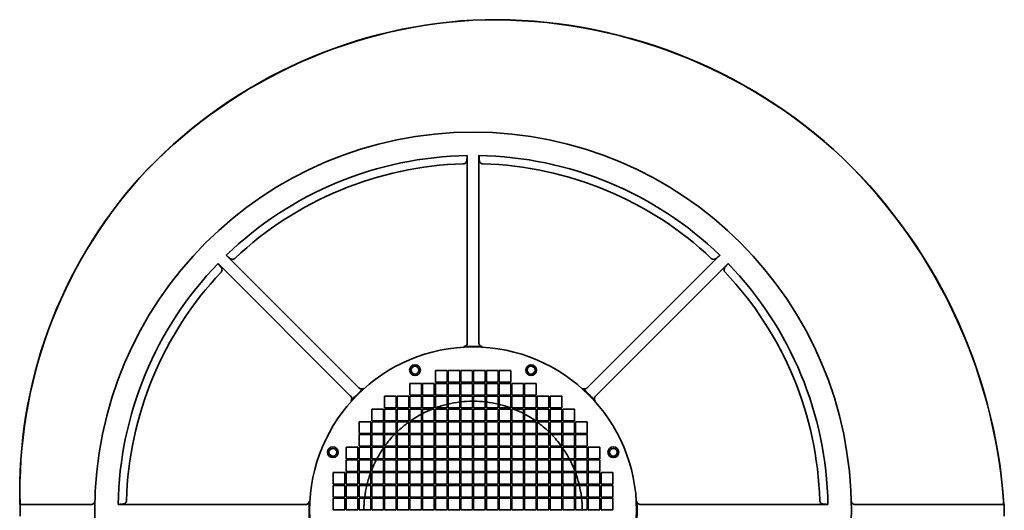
# Model space of a CAD drawing. Header units: millimetres. Extents: x 414 to 1266, y 133 to 1055.
# Tile 2 of 2: x 422 to 1265, y 635 to 1055. Entities that reach past the tile are written whole.
import ezdxf

# ---------------------------------------------------------------- set-up
doc = ezdxf.new("R2010")
doc.units = ezdxf.units.MM
doc.header["$LTSCALE"] = 4
doc.layers.add('Krawędzie widoczne(ISO)', color=7, linetype='Continuous', lineweight=35, true_color=0x262659)

msp = doc.modelspace()

# ---------------------------------------------------------------- linework, layer by layer
at = {"layer": 'Krawędzie widoczne(ISO)'}
for p, q in [((805.3, 938.78), (805.3, 778.16)), ((815.3, 778.16), (815.3, 938.78)), ((712.49, 739.71), (598.91, 853.29)), ((1021.7, 853.29), (908.12, 739.71)), ((591.84, 846.22), (705.42, 732.64)), ((915.19, 732.64), (1028.77, 846.22)), ((778, 744.52), (778, 754.52)), ((778, 754.52), (788, 754.52)), ((788, 754.52), (788, 744.52)), ((788.9, 744.52), (788.9, 754.52)), ((788.9, 754.52), (798.9, 754.52)), ((798.9, 754.52), (798.9, 744.52)), ((799.8, 744.52), (799.8, 754.52)), ((799.8, 754.52), (809.8, 754.52)), ((809.8, 754.52), (809.8, 744.52)), ((810.8, 754.52), (820.8, 754.52)), ((810.8, 744.52), (810.8, 754.52)), ((820.8, 754.52), (820.8, 744.52)), ((821.7, 744.52), (821.7, 754.52)), ((821.7, 754.52), (831.7, 754.52)), ((831.7, 754.52), (831.7, 744.52)), ((832.6, 744.52), (832.6, 754.52)), ((832.6, 754.52), (842.6, 754.52)), ((842.6, 754.52), (842.6, 744.52)), ((756.2, 733.52), (756.2, 743.52)), ((756.2, 743.52), (766.2, 743.52)), ((766.2, 743.52), (766.2, 733.52)), ((767.1, 733.52), (767.1, 743.52)), ((767.1, 743.52), (777.1, 743.52)), ((777.1, 743.52), (777.1, 733.52)), ((788, 744.52), (778, 744.52)), ((778, 733.52), (778, 743.52)), ((778, 743.52), (788, 743.52)), ((788, 743.52), (788, 733.52)), ((798.9, 744.52), (788.9, 744.52)), ((788.9, 733.52), (788.9, 743.52)), ((788.9, 743.52), (798.9, 743.52)), ((798.9, 743.52), (798.9, 733.52)), ((809.8, 744.52), (799.8, 744.52)), ((799.8, 733.52), (799.8, 743.52)), ((799.8, 743.52), (809.8, 743.52)), ((809.8, 743.52), (809.8, 733.52)), ((820.8, 744.52), (810.8, 744.52)), ((810.8, 743.52), (820.8, 743.52)), ((810.8, 733.52), (810.8, 743.52)), ((820.8, 743.52), (820.8, 733.52)), ((831.7, 744.52), (821.7, 744.52)), ((821.7, 733.52), (821.7, 743.52)), ((821.7, 743.52), (831.7, 743.52)), ((831.7, 743.52), (831.7, 733.52)), ((842.6, 744.52), (832.6, 744.52)), ((832.6, 733.52), (832.6, 743.52)), ((832.6, 743.52), (842.6, 743.52)), ((842.6, 743.52), (842.6, 733.52)), ((843.5, 733.52), (843.5, 743.52)), ((843.5, 743.52), (853.5, 743.52)), ((853.5, 743.52), (853.5, 733.52)), ((854.4, 733.52), (854.4, 743.52)), ((854.4, 743.52), (864.4, 743.52)), ((864.4, 743.52), (864.4, 733.52)), ((734.4, 732.52), (744.4, 732.52)), ((734.4, 722.52), (734.4, 732.52)), ((744.4, 732.52), (744.4, 722.52)), ((745.3, 722.52), (745.3, 732.52)), ((745.3, 732.52), (755.3, 732.52)), ((755.3, 732.52), (755.3, 722.52)), ((766.2, 733.52), (756.2, 733.52)), ((756.2, 722.52), (756.2, 732.52)), ((756.2, 732.52), (766.2, 732.52)), ((766.2, 732.52), (766.2, 722.52)), ((777.1, 733.52), (767.1, 733.52)), ((767.1, 722.52), (767.1, 732.52)), ((767.1, 732.52), (777.1, 732.52)), ((777.1, 732.52), (777.1, 722.52)), ((788, 733.52), (778, 733.52)), ((778, 722.52), (778, 732.52)), ((778, 732.52), (788, 732.52)), ((788, 732.52), (788, 722.52)), ((798.9, 733.52), (788.9, 733.52)), ((788.9, 722.52), (788.9, 732.52)), ((788.9, 732.52), (798.9, 732.52)), ((798.9, 732.52), (798.9, 722.52)), ((809.8, 733.52), (799.8, 733.52)), ((799.8, 722.52), (799.8, 732.52)), ((799.8, 732.52), (809.8, 732.52)), ((809.8, 732.52), (809.8, 722.52)), ((820.8, 733.52), (810.8, 733.52)), ((810.8, 722.52), (810.8, 732.52)), ((810.8, 732.52), (820.8, 732.52)), ((820.8, 732.52), (820.8, 722.52)), ((831.7, 733.52), (821.7, 733.52)), ((821.7, 722.52), (821.7, 732.52)), ((821.7, 732.52), (831.7, 732.52)), ((831.7, 732.52), (831.7, 722.52)), ((842.6, 733.52), (832.6, 733.52)), ((832.6, 722.52), (832.6, 732.52)), ((832.6, 732.52), (842.6, 732.52)), ((842.6, 732.52), (842.6, 722.52)), ((853.5, 733.52), (843.5, 733.52)), ((843.5, 722.52), (843.5, 732.52)), ((843.5, 732.52), (853.5, 732.52)), ((853.5, 732.52), (853.5, 722.52)), ((864.4, 733.52), (854.4, 733.52)), ((854.4, 722.52), (854.4, 732.52)), ((854.4, 732.52), (864.4, 732.52)), ((864.4, 732.52), (864.4, 722.52)), ((865.3, 722.52), (865.3, 732.52)), ((865.3, 732.52), (875.3, 732.52)), ((875.3, 732.52), (875.3, 722.52)), ((876.2, 722.52), (876.2, 732.52)), ((876.2, 732.52), (886.2, 732.52)), ((886.2, 732.52), (886.2, 722.52)), ((723.5, 711.62), (723.5, 721.62)), ((723.5, 721.62), (733.5, 721.62)), ((733.5, 721.62), (733.5, 711.62)), ((744.4, 722.52), (734.4, 722.52)), ((734.4, 711.62), (734.4, 721.62)), ((734.4, 721.62), (744.4, 721.62)), ((744.4, 721.62), (744.4, 711.62)), ((755.3, 722.52), (745.3, 722.52)), ((745.3, 721.62), (755.3, 721.62)), ((745.3, 711.62), (745.3, 721.62)), ((755.3, 721.62), (755.3, 711.62)), ((766.2, 722.52), (756.2, 722.52)), ((756.2, 711.62), (756.2, 721.62)), ((756.2, 721.62), (766.2, 721.62)), ((766.2, 721.62), (766.2, 711.62)), ((777.1, 722.52), (767.1, 722.52)), ((767.1, 711.62), (767.1, 721.62)), ((767.1, 721.62), (777.1, 721.62)), ((777.1, 721.62), (777.1, 711.62)), ((788, 722.52), (778, 722.52)), ((778, 711.62), (778, 721.62)), ((778, 721.62), (788, 721.62)), ((788, 721.62), (788, 711.62)), ((798.9, 722.52), (788.9, 722.52)), ((788.9, 711.62), (788.9, 721.62)), ((788.9, 721.62), (798.9, 721.62)), ((798.9, 721.62), (798.9, 711.62)), ((809.8, 722.52), (799.8, 722.52)), ((799.8, 711.62), (799.8, 721.62)), ((799.8, 721.62), (809.8, 721.62)), ((809.8, 721.62), (809.8, 711.62)), ((820.8, 722.52), (810.8, 722.52)), ((810.8, 711.62), (810.8, 721.62)), ((810.8, 721.62), (820.8, 721.62)), ((820.8, 721.62), (820.8, 711.62)), ((831.7, 722.52), (821.7, 722.52)), ((821.7, 711.62), (821.7, 721.62)), ((821.7, 721.62), (831.7, 721.62)), ((831.7, 721.62), (831.7, 711.62)), ((842.6, 722.52), (832.6, 722.52)), ((832.6, 711.62), (832.6, 721.62)), ((832.6, 721.62), (842.6, 721.62)), ((842.6, 721.62), (842.6, 711.62)), ((853.5, 722.52), (843.5, 722.52)), ((843.5, 711.62), (843.5, 721.62)), ((843.5, 721.62), (853.5, 721.62)), ((853.5, 721.62), (853.5, 711.62)), ((864.4, 722.52), (854.4, 722.52)), ((854.4, 711.62), (854.4, 721.62)), ((854.4, 721.62), (864.4, 721.62)), ((864.4, 721.62), (864.4, 711.62)), ((875.3, 722.52), (865.3, 722.52)), ((865.3, 711.62), (865.3, 721.62)), ((865.3, 721.62), (875.3, 721.62)), ((875.3, 721.62), (875.3, 711.62)), ((886.2, 722.52), (876.2, 722.52)), ((876.2, 711.62), (876.2, 721.62)), ((876.2, 721.62), (886.2, 721.62)), ((886.2, 721.62), (886.2, 711.62)), ((887.1, 711.62), (887.1, 721.62)), ((887.1, 721.62), (897.1, 721.62)), ((897.1, 721.62), (897.1, 711.62)), ((712.6, 710.72), (722.6, 710.72)), ((712.6, 700.72), (712.6, 710.72)), ((722.6, 710.72), (722.6, 700.72)), ((733.5, 711.62), (723.5, 711.62)), ((723.5, 710.72), (733.5, 710.72)), ((723.5, 700.72), (723.5, 710.72)), ((733.5, 710.72), (733.5, 700.72)), ((744.4, 711.62), (734.4, 711.62)), ((734.4, 700.72), (734.4, 710.72)), ((734.4, 710.72), (744.4, 710.72)), ((744.4, 710.72), (744.4, 700.72)), ((755.3, 711.62), (745.3, 711.62)), ((745.3, 700.72), (745.3, 710.72)), ((745.3, 710.72), (755.3, 710.72)), ((755.3, 710.72), (755.3, 700.72)), ((766.2, 711.62), (756.2, 711.62)), ((756.2, 700.72), (756.2, 710.72)), ((756.2, 710.72), (766.2, 710.72)), ((766.2, 710.72), (766.2, 700.72)), ((777.1, 711.62), (767.1, 711.62)), ((767.1, 700.72), (767.1, 710.72)), ((767.1, 710.72), (777.1, 710.72)), ((777.1, 710.72), (777.1, 700.72)), ((788, 711.62), (778, 711.62)), ((778, 700.72), (778, 710.72)), ((778, 710.72), (788, 710.72)), ((788, 710.72), (788, 700.72)), ((798.9, 711.62), (788.9, 711.62)), ((788.9, 700.72), (788.9, 710.72)), ((788.9, 710.72), (798.9, 710.72)), ((798.9, 710.72), (798.9, 700.72)), ((809.8, 711.62), (799.8, 711.62)), ((799.8, 700.72), (799.8, 710.72)), ((799.8, 710.72), (809.8, 710.72)), ((809.8, 710.72), (809.8, 700.72)), ((820.8, 711.62), (810.8, 711.62)), ((810.8, 700.72), (810.8, 710.72)), ((810.8, 710.72), (820.8, 710.72)), ((820.8, 710.72), (820.8, 700.72)), ((831.7, 711.62), (821.7, 711.62)), ((821.7, 700.72), (821.7, 710.72)), ((821.7, 710.72), (831.7, 710.72)), ((831.7, 710.72), (831.7, 700.72)), ((842.6, 711.62), (832.6, 711.62)), ((832.6, 700.72), (832.6, 710.72)), ((832.6, 710.72), (842.6, 710.72)), ((842.6, 710.72), (842.6, 700.72)), ((853.5, 711.62), (843.5, 711.62)), ((843.5, 700.72), (843.5, 710.72)), ((843.5, 710.72), (853.5, 710.72)), ((853.5, 710.72), (853.5, 700.72)), ((864.4, 711.62), (854.4, 711.62)), ((854.4, 700.72), (854.4, 710.72)), ((854.4, 710.72), (864.4, 710.72)), ((864.4, 710.72), (864.4, 700.72)), ((875.3, 711.62), (865.3, 711.62)), ((865.3, 700.72), (865.3, 710.72)), ((865.3, 710.72), (875.3, 710.72)), ((875.3, 710.72), (875.3, 700.72)), ((886.2, 711.62), (876.2, 711.62)), ((876.2, 710.72), (886.2, 710.72)), ((876.2, 700.72), (876.2, 710.72)), ((886.2, 710.72), (886.2, 700.72)), ((897.1, 711.62), (887.1, 711.62)), ((887.1, 700.72), (887.1, 710.72)), ((887.1, 710.72), (897.1, 710.72)), ((897.1, 710.72), (897.1, 700.72)), ((898, 700.72), (898, 710.72)), ((898, 710.72), (908, 710.72)), ((908, 710.72), (908, 700.72)), ((722.6, 700.72), (712.6, 700.72)), ((733.5, 700.72), (723.5, 700.72)), ((744.4, 700.72), (734.4, 700.72)), ((755.3, 700.72), (745.3, 700.72)), ((766.2, 700.72), (756.2, 700.72)), ((777.1, 700.72), (767.1, 700.72)), ((788, 700.72), (778, 700.72)), ((798.9, 700.72), (788.9, 700.72)), ((809.8, 700.72), (799.8, 700.72)), ((820.8, 700.72), (810.8, 700.72)), ((831.7, 700.72), (821.7, 700.72)), ((842.6, 700.72), (832.6, 700.72)), ((853.5, 700.72), (843.5, 700.72)), ((864.4, 700.72), (854.4, 700.72)), ((875.3, 700.72), (865.3, 700.72)), ((886.2, 700.72), (876.2, 700.72)), ((897.1, 700.72), (887.1, 700.72)), ((908, 700.72), (898, 700.72)), ((712.6, 699.82), (722.6, 699.82)), ((712.6, 689.82), (712.6, 699.82)), ((722.6, 699.82), (722.6, 689.82)), ((723.5, 689.82), (723.5, 699.82)), ((723.5, 699.82), (733.5, 699.82)), ((733.5, 699.82), (733.5, 689.82)), ((734.4, 689.82), (734.4, 699.82)), ((734.4, 699.82), (744.4, 699.82)), ((744.4, 699.82), (744.4, 689.82)), ((745.3, 689.82), (745.3, 699.82)), ((745.3, 699.82), (755.3, 699.82)), ((755.3, 699.82), (755.3, 689.82)), ((756.2, 689.82), (756.2, 699.82)), ((756.2, 699.82), (766.2, 699.82)), ((766.2, 699.82), (766.2, 689.82)), ((767.1, 689.82), (767.1, 699.82)), ((767.1, 699.82), (777.1, 699.82)), ((777.1, 699.82), (777.1, 689.82)), ((778, 689.82), (778, 699.82)), ((778, 699.82), (788, 699.82)), ((788, 699.82), (788, 689.82)), ((788.9, 689.82), (788.9, 699.82)), ((788.9, 699.82), (798.9, 699.82)), ((798.9, 699.82), (798.9, 689.82)), ((799.8, 689.82), (799.8, 699.82)), ((799.8, 699.82), (809.8, 699.82)), ((809.8, 699.82), (809.8, 689.82)), ((810.8, 689.82), (810.8, 699.82)), ((810.8, 699.82), (820.8, 699.82)), ((820.8, 699.82), (820.8, 689.82)), ((821.7, 689.82), (821.7, 699.82)), ((821.7, 699.82), (831.7, 699.82)), ((831.7, 699.82), (831.7, 689.82)), ((832.6, 689.82), (832.6, 699.82)), ((832.6, 699.82), (842.6, 699.82)), ((842.6, 699.82), (842.6, 689.82)), ((843.5, 689.82), (843.5, 699.82)), ((843.5, 699.82), (853.5, 699.82)), ((853.5, 699.82), (853.5, 689.82)), ((854.4, 689.82), (854.4, 699.82)), ((854.4, 699.82), (864.4, 699.82)), ((864.4, 699.82), (864.4, 689.82)), ((865.3, 689.82), (865.3, 699.82)), ((865.3, 699.82), (875.3, 699.82)), ((875.3, 699.82), (875.3, 689.82)), ((876.2, 689.82), (876.2, 699.82)), ((876.2, 699.82), (886.2, 699.82)), ((886.2, 699.82), (886.2, 689.82)), ((887.1, 689.82), (887.1, 699.82)), ((887.1, 699.82), (897.1, 699.82)), ((897.1, 699.82), (897.1, 689.82)), ((898, 689.82), (898, 699.82)), ((898, 699.82), (908, 699.82)), ((908, 699.82), (908, 689.82)), ((701.6, 678.92), (701.6, 688.92)), ((701.6, 688.92), (711.6, 688.92)), ((711.6, 688.92), (711.6, 678.92)), ((722.6, 689.82), (712.6, 689.82)), ((712.6, 678.92), (712.6, 688.92)), ((712.6, 688.92), (722.6, 688.92)), ((722.6, 688.92), (722.6, 678.92)), ((733.5, 689.82), (723.5, 689.82)), ((723.5, 678.92), (723.5, 688.92)), ((723.5, 688.92), (733.5, 688.92)), ((733.5, 688.92), (733.5, 678.92)), ((744.4, 689.82), (734.4, 689.82)), ((734.4, 678.92), (734.4, 688.92)), ((734.4, 688.92), (744.4, 688.92)), ((744.4, 688.92), (744.4, 678.92)), ((755.3, 689.82), (745.3, 689.82)), ((745.3, 678.92), (745.3, 688.92)), ((745.3, 688.92), (755.3, 688.92)), ((755.3, 688.92), (755.3, 678.92)), ((766.2, 689.82), (756.2, 689.82)), ((756.2, 678.92), (756.2, 688.92)), ((756.2, 688.92), (766.2, 688.92)), ((766.2, 688.92), (766.2, 678.92)), ((777.1, 689.82), (767.1, 689.82)), ((767.1, 678.92), (767.1, 688.92)), ((767.1, 688.92), (777.1, 688.92)), ((777.1, 688.92), (777.1, 678.92)), ((788, 689.82), (778, 689.82)), ((778, 678.92), (778, 688.92)), ((778, 688.92), (788, 688.92)), ((788, 688.92), (788, 678.92)), ((798.9, 689.82), (788.9, 689.82)), ((788.9, 678.92), (788.9, 688.92)), ((788.9, 688.92), (798.9, 688.92)), ((798.9, 688.92), (798.9, 678.92)), ((809.8, 689.82), (799.8, 689.82)), ((799.8, 678.92), (799.8, 688.92)), ((799.8, 688.92), (809.8, 688.92)), ((809.8, 688.92), (809.8, 678.92)), ((820.8, 689.82), (810.8, 689.82)), ((810.8, 678.92), (810.8, 688.92)), ((810.8, 688.92), (820.8, 688.92)), ((820.8, 688.92), (820.8, 678.92)), ((831.7, 689.82), (821.7, 689.82)), ((821.7, 678.92), (821.7, 688.92)), ((821.7, 688.92), (831.7, 688.92)), ((831.7, 688.92), (831.7, 678.92)), ((842.6, 689.82), (832.6, 689.82)), ((832.6, 678.92), (832.6, 688.92)), ((832.6, 688.92), (842.6, 688.92)), ((842.6, 688.92), (842.6, 678.92)), ((853.5, 689.82), (843.5, 689.82)), ((843.5, 678.92), (843.5, 688.92)), ((843.5, 688.92), (853.5, 688.92)), ((853.5, 688.92), (853.5, 678.92)), ((864.4, 689.82), (854.4, 689.82)), ((854.4, 678.92), (854.4, 688.92)), ((854.4, 688.92), (864.4, 688.92)), ((864.4, 688.92), (864.4, 678.92)), ((875.3, 689.82), (865.3, 689.82)), ((865.3, 678.92), (865.3, 688.92)), ((865.3, 688.92), (875.3, 688.92)), ((875.3, 688.92), (875.3, 678.92)), ((886.2, 689.82), (876.2, 689.82)), ((876.2, 678.92), (876.2, 688.92)), ((876.2, 688.92), (886.2, 688.92)), ((886.2, 688.92), (886.2, 678.92)), ((897.1, 689.82), (887.1, 689.82)), ((887.1, 678.92), (887.1, 688.92)), ((887.1, 688.92), (897.1, 688.92)), ((897.1, 688.92), (897.1, 678.92)), ((908, 689.82), (898, 689.82)), ((898, 678.92), (898, 688.92)), ((898, 688.92), (908, 688.92)), ((908, 688.92), (908, 678.92)), ((909, 678.92), (909, 688.92)), ((909, 688.92), (919, 688.92)), ((919, 688.92), (919, 678.92)), ((711.6, 678.92), (701.6, 678.92)), ((701.6, 668.02), (701.6, 678.02)), ((701.6, 678.02), (711.6, 678.02)), ((711.6, 678.02), (711.6, 668.02)), ((722.6, 678.92), (712.6, 678.92)), ((712.6, 668.02), (712.6, 678.02)), ((712.6, 678.02), (722.6, 678.02)), ((722.6, 678.02), (722.6, 668.02)), ((733.5, 678.92), (723.5, 678.92)), ((723.5, 668.02), (723.5, 678.02)), ((723.5, 678.02), (733.5, 678.02)), ((733.5, 678.02), (733.5, 668.02)), ((744.4, 678.92), (734.4, 678.92)), ((734.4, 668.02), (734.4, 678.02)), ((734.4, 678.02), (744.4, 678.02)), ((744.4, 678.02), (744.4, 668.02)), ((755.3, 678.92), (745.3, 678.92)), ((745.3, 668.02), (745.3, 678.02)), ((745.3, 678.02), (755.3, 678.02)), ((755.3, 678.02), (755.3, 668.02)), ((766.2, 678.92), (756.2, 678.92)), ((756.2, 668.02), (756.2, 678.02)), ((756.2, 678.02), (766.2, 678.02)), ((766.2, 678.02), (766.2, 668.02)), ((777.1, 678.92), (767.1, 678.92)), ((767.1, 668.02), (767.1, 678.02)), ((767.1, 678.02), (777.1, 678.02)), ((777.1, 678.02), (777.1, 668.02)), ((788, 678.92), (778, 678.92)), ((778, 668.02), (778, 678.02)), ((778, 678.02), (788, 678.02)), ((788, 678.02), (788, 668.02)), ((798.9, 678.92), (788.9, 678.92)), ((788.9, 668.02), (788.9, 678.02)), ((788.9, 678.02), (798.9, 678.02)), ((798.9, 678.02), (798.9, 668.02)), ((809.8, 678.92), (799.8, 678.92)), ((799.8, 668.02), (799.8, 678.02)), ((799.8, 678.02), (809.8, 678.02)), ((809.8, 678.02), (809.8, 668.02)), ((820.8, 678.92), (810.8, 678.92)), ((810.8, 668.02), (810.8, 678.02)), ((810.8, 678.02), (820.8, 678.02)), ((820.8, 678.02), (820.8, 668.02)), ((831.7, 678.92), (821.7, 678.92)), ((821.7, 668.02), (821.7, 678.02)), ((821.7, 678.02), (831.7, 678.02)), ((831.7, 678.02), (831.7, 668.02)), ((842.6, 678.92), (832.6, 678.92)), ((832.6, 668.02), (832.6, 678.02)), ((832.6, 678.02), (842.6, 678.02)), ((842.6, 678.02), (842.6, 668.02)), ((853.5, 678.92), (843.5, 678.92)), ((843.5, 668.02), (843.5, 678.02)), ((843.5, 678.02), (853.5, 678.02)), ((853.5, 678.02), (853.5, 668.02)), ((864.4, 678.92), (854.4, 678.92)), ((854.4, 668.02), (854.4, 678.02)), ((854.4, 678.02), (864.4, 678.02)), ((864.4, 678.02), (864.4, 668.02)), ((875.3, 678.92), (865.3, 678.92)), ((865.3, 668.02), (865.3, 678.02)), ((865.3, 678.02), (875.3, 678.02)), ((875.3, 678.02), (875.3, 668.02)), ((886.2, 678.92), (876.2, 678.92)), ((876.2, 668.02), (876.2, 678.02)), ((876.2, 678.02), (886.2, 678.02)), ((886.2, 678.02), (886.2, 668.02)), ((897.1, 678.92), (887.1, 678.92)), ((887.1, 668.02), (887.1, 678.02)), ((887.1, 678.02), (897.1, 678.02)), ((897.1, 678.02), (897.1, 668.02)), ((908, 678.92), (898, 678.92)), ((898, 668.02), (898, 678.02)), ((898, 678.02), (908, 678.02)), ((908, 678.02), (908, 668.02)), ((919, 678.92), (909, 678.92)), ((909, 668.02), (909, 678.02)), ((909, 678.02), (919, 678.02)), ((919, 678.02), (919, 668.02)), ((690.6, 657.12), (690.6, 667.12)), ((690.6, 667.12), (700.6, 667.12)), ((700.6, 667.12), (700.6, 657.12)), ((711.6, 668.02), (701.6, 668.02)), ((701.6, 657.12), (701.6, 667.12)), ((701.6, 667.12), (711.6, 667.12)), ((711.6, 667.12), (711.6, 657.12)), ((722.6, 668.02), (712.6, 668.02)), ((712.6, 657.12), (712.6, 667.12)), ((712.6, 667.12), (722.6, 667.12)), ((722.6, 667.12), (722.6, 657.12)), ((733.5, 668.02), (723.5, 668.02)), ((723.5, 657.12), (723.5, 667.12)), ((723.5, 667.12), (733.5, 667.12)), ((733.5, 667.12), (733.5, 657.12)), ((744.4, 668.02), (734.4, 668.02)), ((734.4, 657.12), (734.4, 667.12)), ((734.4, 667.12), (744.4, 667.12)), ((744.4, 667.12), (744.4, 657.12)), ((755.3, 668.02), (745.3, 668.02)), ((745.3, 657.12), (745.3, 667.12)), ((745.3, 667.12), (755.3, 667.12)), ((755.3, 667.12), (755.3, 657.12)), ((766.2, 668.02), (756.2, 668.02)), ((756.2, 657.12), (756.2, 667.12)), ((756.2, 667.12), (766.2, 667.12)), ((766.2, 667.12), (766.2, 657.12)), ((777.1, 668.02), (767.1, 668.02)), ((767.1, 657.12), (767.1, 667.12)), ((767.1, 667.12), (777.1, 667.12)), ((777.1, 667.12), (777.1, 657.12)), ((788, 668.02), (778, 668.02)), ((778, 657.12), (778, 667.12)), ((778, 667.12), (788, 667.12)), ((788, 667.12), (788, 657.12)), ((798.9, 668.02), (788.9, 668.02)), ((788.9, 657.12), (788.9, 667.12)), ((788.9, 667.12), (798.9, 667.12)), ((798.9, 667.12), (798.9, 657.12)), ((809.8, 668.02), (799.8, 668.02)), ((799.8, 657.12), (799.8, 667.12)), ((799.8, 667.12), (809.8, 667.12)), ((809.8, 667.12), (809.8, 657.12)), ((820.8, 668.02), (810.8, 668.02)), ((810.8, 657.12), (810.8, 667.12)), ((810.8, 667.12), (820.8, 667.12)), ((820.8, 667.12), (820.8, 657.12)), ((831.7, 668.02), (821.7, 668.02)), ((821.7, 657.12), (821.7, 667.12)), ((821.7, 667.12), (831.7, 667.12)), ((831.7, 667.12), (831.7, 657.12)), ((842.6, 668.02), (832.6, 668.02)), ((832.6, 657.12), (832.6, 667.12)), ((832.6, 667.12), (842.6, 667.12)), ((842.6, 667.12), (842.6, 657.12)), ((853.5, 668.02), (843.5, 668.02)), ((843.5, 657.12), (843.5, 667.12)), ((843.5, 667.12), (853.5, 667.12)), ((853.5, 667.12), (853.5, 657.12)), ((864.4, 668.02), (854.4, 668.02)), ((854.4, 657.12), (854.4, 667.12)), ((854.4, 667.12), (864.4, 667.12)), ((864.4, 667.12), (864.4, 657.12)), ((875.3, 668.02), (865.3, 668.02)), ((865.3, 657.12), (865.3, 667.12)), ((865.3, 667.12), (875.3, 667.12)), ((875.3, 667.12), (875.3, 657.12)), ((886.2, 668.02), (876.2, 668.02)), ((876.2, 657.12), (876.2, 667.12)), ((876.2, 667.12), (886.2, 667.12)), ((886.2, 667.12), (886.2, 657.12)), ((897.1, 668.02), (887.1, 668.02)), ((887.1, 657.12), (887.1, 667.12)), ((887.1, 667.12), (897.1, 667.12)), ((897.1, 667.12), (897.1, 657.12)), ((908, 668.02), (898, 668.02)), ((898, 657.12), (898, 667.12)), ((898, 667.12), (908, 667.12)), ((908, 667.12), (908, 657.12)), ((919, 668.02), (909, 668.02)), ((909, 657.12), (909, 667.12)), ((909, 667.12), (919, 667.12)), ((919, 667.12), (919, 657.12)), ((920, 657.12), (920, 667.12)), ((920, 667.12), (930, 667.12)), ((930, 667.12), (930, 657.12)), ((700.6, 657.12), (690.6, 657.12)), ((690.6, 646.22), (690.6, 656.22)), ((690.6, 656.22), (700.6, 656.22)), ((700.6, 656.22), (700.6, 646.22)), ((711.6, 657.12), (701.6, 657.12)), ((701.6, 646.22), (701.6, 656.22)), ((701.6, 656.22), (711.6, 656.22)), ((711.6, 656.22), (711.6, 646.22)), ((722.6, 657.12), (712.6, 657.12)), ((712.6, 646.22), (712.6, 656.22)), ((712.6, 656.22), (722.6, 656.22)), ((722.6, 656.22), (722.6, 646.22)), ((733.5, 657.12), (723.5, 657.12)), ((723.5, 646.22), (723.5, 656.22)), ((723.5, 656.22), (733.5, 656.22)), ((733.5, 656.22), (733.5, 646.22)), ((744.4, 657.12), (734.4, 657.12)), ((734.4, 646.22), (734.4, 656.22)), ((734.4, 656.22), (744.4, 656.22)), ((744.4, 656.22), (744.4, 646.22)), ((755.3, 657.12), (745.3, 657.12)), ((745.3, 646.22), (745.3, 656.22)), ((745.3, 656.22), (755.3, 656.22)), ((755.3, 656.22), (755.3, 646.22)), ((766.2, 657.12), (756.2, 657.12)), ((756.2, 646.22), (756.2, 656.22)), ((756.2, 656.22), (766.2, 656.22)), ((766.2, 656.22), (766.2, 646.22)), ((777.1, 657.12), (767.1, 657.12)), ((767.1, 646.22), (767.1, 656.22)), ((767.1, 656.22), (777.1, 656.22)), ((777.1, 656.22), (777.1, 646.22)), ((788, 657.12), (778, 657.12)), ((778, 646.22), (778, 656.22)), ((778, 656.22), (788, 656.22)), ((788, 656.22), (788, 646.22)), ((798.9, 657.12), (788.9, 657.12)), ((788.9, 646.22), (788.9, 656.22)), ((788.9, 656.22), (798.9, 656.22)), ((798.9, 656.22), (798.9, 646.22)), ((809.8, 657.12), (799.8, 657.12)), ((799.8, 646.22), (799.8, 656.22)), ((799.8, 656.22), (809.8, 656.22)), ((809.8, 656.22), (809.8, 646.22)), ((820.8, 657.12), (810.8, 657.12)), ((810.8, 646.22), (810.8, 656.22)), ((810.8, 656.22), (820.8, 656.22)), ((820.8, 656.22), (820.8, 646.22)), ((831.7, 657.12), (821.7, 657.12)), ((821.7, 646.22), (821.7, 656.22)), ((821.7, 656.22), (831.7, 656.22)), ((831.7, 656.22), (831.7, 646.22)), ((842.6, 657.12), (832.6, 657.12)), ((832.6, 646.22), (832.6, 656.22)), ((832.6, 656.22), (842.6, 656.22)), ((842.6, 656.22), (842.6, 646.22)), ((853.5, 657.12), (843.5, 657.12)), ((843.5, 646.22), (843.5, 656.22)), ((843.5, 656.22), (853.5, 656.22)), ((853.5, 656.22), (853.5, 646.22)), ((864.4, 657.12), (854.4, 657.12)), ((854.4, 646.22), (854.4, 656.22)), ((854.4, 656.22), (864.4, 656.22)), ((864.4, 656.22), (864.4, 646.22)), ((875.3, 657.12), (865.3, 657.12)), ((865.3, 646.22), (865.3, 656.22)), ((865.3, 656.22), (875.3, 656.22)), ((875.3, 656.22), (875.3, 646.22)), ((886.2, 657.12), (876.2, 657.12)), ((876.2, 646.22), (876.2, 656.22)), ((876.2, 656.22), (886.2, 656.22)), ((886.2, 656.22), (886.2, 646.22)), ((897.1, 657.12), (887.1, 657.12)), ((887.1, 646.22), (887.1, 656.22)), ((887.1, 656.22), (897.1, 656.22)), ((897.1, 656.22), (897.1, 646.22)), ((908, 657.12), (898, 657.12)), ((898, 646.22), (898, 656.22)), ((898, 656.22), (908, 656.22)), ((908, 656.22), (908, 646.22)), ((919, 657.12), (909, 657.12)), ((909, 646.22), (909, 656.22)), ((909, 656.22), (919, 656.22)), ((919, 656.22), (919, 646.22)), ((930, 657.12), (920, 657.12)), ((920, 646.22), (920, 656.22)), ((920, 656.22), (930, 656.22)), ((930, 656.22), (930, 646.22)), ((422.48, 639.82), (422.48, 642.82)), ((700.6, 646.22), (690.6, 646.22)), ((690.6, 635.32), (690.6, 645.32)), ((690.6, 645.32), (700.6, 645.32)), ((700.6, 645.32), (700.6, 635.32)), ((711.6, 646.22), (701.6, 646.22)), ((701.6, 635.32), (701.6, 645.32)), ((701.6, 645.32), (711.6, 645.32)), ((711.6, 645.32), (711.6, 635.32)), ((722.6, 646.22), (712.6, 646.22)), ((712.6, 635.32), (712.6, 645.32)), ((712.6, 645.32), (722.6, 645.32)), ((722.6, 645.32), (722.6, 635.32)), ((733.5, 646.22), (723.5, 646.22)), ((723.5, 635.32), (723.5, 645.32)), ((723.5, 645.32), (733.5, 645.32)), ((733.5, 645.32), (733.5, 635.32)), ((744.4, 646.22), (734.4, 646.22)), ((734.4, 635.32), (734.4, 645.32)), ((734.4, 645.32), (744.4, 645.32)), ((744.4, 645.32), (744.4, 635.32)), ((755.3, 646.22), (745.3, 646.22)), ((745.3, 635.32), (745.3, 645.32)), ((745.3, 645.32), (755.3, 645.32)), ((755.3, 645.32), (755.3, 635.32)), ((766.2, 646.22), (756.2, 646.22)), ((756.2, 635.32), (756.2, 645.32)), ((756.2, 645.32), (766.2, 645.32)), ((766.2, 645.32), (766.2, 635.32)), ((777.1, 646.22), (767.1, 646.22)), ((767.1, 635.32), (767.1, 645.32)), ((767.1, 645.32), (777.1, 645.32)), ((777.1, 645.32), (777.1, 635.32)), ((788, 646.22), (778, 646.22)), ((778, 635.32), (778, 645.32)), ((778, 645.32), (788, 645.32)), ((788, 645.32), (788, 635.32)), ((798.9, 646.22), (788.9, 646.22)), ((788.9, 635.32), (788.9, 645.32)), ((788.9, 645.32), (798.9, 645.32)), ((798.9, 645.32), (798.9, 635.32)), ((809.8, 646.22), (799.8, 646.22)), ((799.8, 635.32), (799.8, 645.32)), ((799.8, 645.32), (809.8, 645.32)), ((809.8, 645.32), (809.8, 635.32)), ((820.8, 646.22), (810.8, 646.22)), ((810.8, 635.32), (810.8, 645.32)), ((810.8, 645.32), (820.8, 645.32)), ((820.8, 645.32), (820.8, 635.32)), ((831.7, 646.22), (821.7, 646.22)), ((821.7, 635.32), (821.7, 645.32)), ((821.7, 645.32), (831.7, 645.32)), ((831.7, 645.32), (831.7, 635.32)), ((842.6, 646.22), (832.6, 646.22)), ((832.6, 635.32), (832.6, 645.32)), ((832.6, 645.32), (842.6, 645.32)), ((842.6, 645.32), (842.6, 635.32)), ((853.5, 646.22), (843.5, 646.22)), ((843.5, 635.32), (843.5, 645.32)), ((843.5, 645.32), (853.5, 645.32)), ((853.5, 645.32), (853.5, 635.32)), ((864.4, 646.22), (854.4, 646.22)), ((854.4, 635.32), (854.4, 645.32)), ((854.4, 645.32), (864.4, 645.32)), ((864.4, 645.32), (864.4, 635.32)), ((875.3, 646.22), (865.3, 646.22)), ((865.3, 635.32), (865.3, 645.32)), ((865.3, 645.32), (875.3, 645.32)), ((875.3, 645.32), (875.3, 635.32)), ((886.2, 646.22), (876.2, 646.22)), ((876.2, 635.32), (876.2, 645.32)), ((876.2, 645.32), (886.2, 645.32)), ((886.2, 645.32), (886.2, 635.32)), ((897.1, 646.22), (887.1, 646.22)), ((887.1, 635.32), (887.1, 645.32)), ((887.1, 645.32), (897.1, 645.32)), ((897.1, 645.32), (897.1, 635.32)), ((908, 646.22), (898, 646.22)), ((898, 635.32), (898, 645.32)), ((898, 645.32), (908, 645.32)), ((908, 645.32), (908, 635.32)), ((919, 646.22), (909, 646.22)), ((909, 635.32), (909, 645.32)), ((909, 645.32), (919, 645.32)), ((919, 645.32), (919, 635.32)), ((930, 646.22), (920, 646.22)), ((920, 635.32), (920, 645.32)), ((920, 645.32), (930, 645.32)), ((930, 645.32), (930, 635.32)), ((422.13, 639.82), (422.31, 639.82)), ((422.3, 629.82), (422.3, 639.82)), ((422.31, 639.82), (422.48, 639.82)), ((425.12, 639.82), (422.58, 639.82)), ((425.12, 639.82), (447.11, 639.82)), ((483.4, 639.82), (447.11, 639.82)), ((666.97, 639.82), (506.35, 639.82)), ((700.6, 635.32), (690.6, 635.32)), ((711.6, 635.32), (701.6, 635.32)), ((722.6, 635.32), (712.6, 635.32)), ((733.5, 635.32), (723.5, 635.32)), ((744.4, 635.32), (734.4, 635.32)), ((755.3, 635.32), (745.3, 635.32)), ((766.2, 635.32), (756.2, 635.32)), ((777.1, 635.32), (767.1, 635.32)), ((788, 635.32), (778, 635.32)), ((798.9, 635.32), (788.9, 635.32)), ((809.8, 635.32), (799.8, 635.32)), ((820.8, 635.32), (810.8, 635.32)), ((831.7, 635.32), (821.7, 635.32)), ((842.6, 635.32), (832.6, 635.32)), ((853.5, 635.32), (843.5, 635.32)), ((864.4, 635.32), (854.4, 635.32)), ((875.3, 635.32), (865.3, 635.32)), ((886.2, 635.32), (876.2, 635.32)), ((897.1, 635.32), (887.1, 635.32)), ((908, 635.32), (898, 635.32)), ((919, 635.32), (909, 635.32)), ((930, 635.32), (920, 635.32)), ((1114.26, 639.82), (953.64, 639.82)), ((1240.5, 639.82), (1137.21, 639.82)), ((1240.5, 639.82), (1262.48, 639.82)), ((1265.3, 639.82), (1262.48, 639.82)), ((1265.3, 639.82), (1265.3, 629.82))]:
    msp.add_line(p, q, dxfattribs=at)
for centre, radius in [((810.3, 634.82), 324), ((810.3, 634.82), 140), ((760.56, 754.92), 4.6), ((860.05, 754.92), 4.6), ((760.56, 754.92), 3.32), ((860.05, 754.92), 3.32), ((690.2, 684.57), 4.6), ((690.2, 684.57), 3.32), ((930.41, 684.57), 4.6), ((930.41, 684.57), 3.32)]:
    msp.add_circle(centre, radius, dxfattribs=at)
for centre, radius, start, end in [((833.81, 635.49), 420, 93.24115, 137.36499), ((833.81, 635.49), 419.83, 93.24133, 137.36482), ((827.91, 618.18), 437, 48.20829, 92.34035), ((827.91, 618.18), 436.83, 48.20846, 92.34017), ((810.3, 634.82), 304, 90.94241, 134.05759), ((810.3, 634.82), 304, 45.94241, 89.05759), ((811.04, 609.18), 454.83, 4.24164, 47.37938), ((811.04, 609.18), 455, 3.86129, 47.37954), ((810.3, 634.82), 297, 91.61326, 133.38674), ((810.3, 634.82), 297, 46.61326, 88.38674), ((825.48, 650.86), 403.5, 138.17054, 181.56817), ((825.48, 650.86), 403.33, 138.17071, 181.56885), ((810.3, 634.82), 304, 135.94241, 179.05759), ((810.3, 634.82), 304, 0.94241, 44.05759), ((810.3, 634.82), 297, 136.61326, 178.38674), ((810.3, 634.82), 297, 1.61326, 43.38674), ((810.3, 634.82), 140.46, 86.82713, 93.17287), ((810.3, 634.82), 140.46, 131.82713, 138.17287), ((810.3, 634.82), 140.46, 41.82713, 48.17287), ((810.3, 634.82), 93.5, 103.79818, 110.20955), ((810.3, 634.82), 93.5, 97.00322, 103.23097), ((810.3, 634.82), 93.5, 90.3064, 96.44789), ((810.3, 634.82), 93.5, 83.55211, 89.6936), ((810.3, 634.82), 93.5, 76.76903, 82.99678), ((810.3, 634.82), 93.5, 69.79045, 76.20182), ((810.3, 634.82), 93.5, 118.14196, 124.77578), ((810.3, 634.82), 93.5, 111.82214, 117.51831), ((810.3, 634.82), 93.5, 62.48169, 68.17786), ((810.3, 634.82), 93.5, 55.22422, 61.85804), ((810.3, 634.82), 93.5, 126.03188, 134.04213), ((810.3, 634.82), 93.5, 45.95787, 53.96812), ((810.3, 634.82), 93.5, 134.81443, 135.18557), ((810.3, 634.82), 93.5, 44.81443, 45.18557), ((810.3, 634.82), 93.5, 135.95787, 143.96812), ((810.3, 634.82), 93.5, 36.03188, 44.04213), ((810.3, 634.82), 93.5, 145.22422, 151.85804), ((810.3, 634.82), 93.5, 28.14196, 34.77578), ((810.3, 634.82), 93.5, 152.48169, 158.17786), ((810.3, 634.82), 93.5, 21.82214, 27.51831), ((810.3, 634.82), 93.5, 159.79045, 166.20182), ((810.3, 634.82), 93.5, 13.79818, 20.20955), ((810.3, 634.82), 93.5, 166.76903, 172.99678), ((810.3, 634.82), 93.5, 7.00322, 13.23097), ((810.3, 634.82), 140.46, 176.82713, 183.17287), ((810.3, 634.82), 93.5, 173.55211, 179.6936), ((810.3, 634.82), 93.5, 0.3064, 6.44789), ((810.3, 634.82), 140.46, 356.82713, 3.17287)]:
    msp.add_arc(centre, radius, start, end, dxfattribs=at)
msp.add_ellipse((422.58, 642.82), major_axis=(0, -3), ratio=0.034921, start_param=4.712389, end_param=6.283185, dxfattribs=at)
for points, weights in [([(804.93, 934.51), (805.12, 936.63), (805.3, 938.78)], [4.26161413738, 4.23481863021, 4.20798348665]), ([(815.3, 938.78), (815.49, 936.63), (815.68, 934.51)], [4.20798348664, 4.2348186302, 4.26161413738]), ([(598.91, 853.29), (600.56, 851.9), (602.19, 850.53)], [4.20798348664, 4.2348186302, 4.26161413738]), ([(1018.42, 850.53), (1020.05, 851.9), (1021.7, 853.29)], [4.26161413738, 4.23481863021, 4.20798348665]), ([(594.59, 842.93), (593.22, 844.56), (591.84, 846.22)], [4.26161413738, 4.23481863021, 4.20798348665]), ([(1028.77, 846.22), (1027.38, 844.56), (1026.02, 842.93)], [4.20798348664, 4.2348186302, 4.26161413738]), ([(506.35, 639.82), (508.49, 640.01), (510.61, 640.19)], [4.20798348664, 4.2348186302, 4.26161413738]), ([(1109.99, 640.19), (1112.11, 640.01), (1114.26, 639.82)], [4.26161413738, 4.23481863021, 4.20798348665])]:
    msp.add_rational_spline(points, weights, degree=2, dxfattribs=at)
for points, knots in [([(801.94, 931.7), (801.97, 931.7), (802, 931.7), (802.4, 931.73), (802.78, 931.82), (803.45, 932.12), (803.74, 932.33), (804.3, 932.85), (804.55, 933.23), (804.84, 933.92), (804.9, 934.22), (804.93, 934.51)], [1.6417207, 1.6417207, 1.6417207, 1.6417207, 1.650066, 1.650066, 1.7624561, 1.7624561, 1.8748463, 1.8748463, 2.0380123, 2.0380123, 2.1574553, 2.1574553, 2.1574553, 2.1574553]), ([(815.68, 934.51), (815.7, 934.22), (815.77, 933.92), (816.05, 933.23), (816.31, 932.85), (816.87, 932.33), (817.16, 932.12), (817.83, 931.82), (818.21, 931.73), (818.61, 931.7), (818.64, 931.7), (818.67, 931.7)], [0.0437231, 0.0437231, 0.0437231, 0.0437231, 0.163166, 0.163166, 0.3263321, 0.3263321, 0.4387222, 0.4387222, 0.5511124, 0.5511124, 0.5594577, 0.5594577, 0.5594577, 0.5594577]), ([(602.19, 850.53), (602.42, 850.35), (602.68, 850.18), (603.36, 849.89), (603.81, 849.81), (604.57, 849.83), (604.93, 849.89), (605.61, 850.15), (605.95, 850.35), (606.25, 850.62), (606.27, 850.64), (606.29, 850.66)], [0.0437231, 0.0437231, 0.0437231, 0.0437231, 0.163166, 0.163166, 0.3263321, 0.3263321, 0.4387222, 0.4387222, 0.5511124, 0.5511124, 0.5594577, 0.5594577, 0.5594577, 0.5594577]), ([(1014.32, 850.66), (1014.34, 850.64), (1014.36, 850.62), (1014.66, 850.35), (1014.99, 850.15), (1015.68, 849.89), (1016.03, 849.83), (1016.8, 849.81), (1017.24, 849.89), (1017.93, 850.18), (1018.19, 850.35), (1018.42, 850.53)], [1.6417207, 1.6417207, 1.6417207, 1.6417207, 1.650066, 1.650066, 1.7624561, 1.7624561, 1.8748463, 1.8748463, 2.0380123, 2.0380123, 2.1574553, 2.1574553, 2.1574553, 2.1574553]), ([(594.46, 838.84), (594.48, 838.86), (594.5, 838.88), (594.77, 839.18), (594.97, 839.51), (595.23, 840.2), (595.29, 840.55), (595.32, 841.31), (595.23, 841.76), (594.94, 842.45), (594.78, 842.71), (594.59, 842.93)], [1.6417207, 1.6417207, 1.6417207, 1.6417207, 1.650066, 1.650066, 1.7624561, 1.7624561, 1.8748463, 1.8748463, 2.0380123, 2.0380123, 2.1574553, 2.1574553, 2.1574553, 2.1574553]), ([(1026.02, 842.93), (1025.83, 842.71), (1025.66, 842.45), (1025.38, 841.76), (1025.29, 841.31), (1025.31, 840.55), (1025.37, 840.2), (1025.64, 839.51), (1025.84, 839.18), (1026.11, 838.88), (1026.12, 838.86), (1026.14, 838.84)], [0.0437231, 0.0437231, 0.0437231, 0.0437231, 0.163166, 0.163166, 0.3263321, 0.3263321, 0.4387222, 0.4387222, 0.5511124, 0.5511124, 0.5594577, 0.5594577, 0.5594577, 0.5594577]), ([(802.53, 775.07), (802.72, 775.08), (802.92, 775.11), (803.29, 775.21), (803.47, 775.28), (803.98, 775.53), (804.28, 775.77), (804.82, 776.37), (805, 776.71), (805.24, 777.39), (805.3, 777.77), (805.3, 778.16)], [0, 0, 0, 0, 0.0581865, 0.0581865, 0.1164125, 0.1164125, 0.2289358, 0.2289358, 0.3584821, 0.3584821, 0.5081822, 0.5081822, 0.5081822, 0.5081822]), ([(815.3, 778.16), (815.3, 777.77), (815.37, 777.39), (815.61, 776.72), (815.79, 776.37), (816.32, 775.77), (816.63, 775.54), (817.14, 775.28), (817.32, 775.21), (817.69, 775.11), (817.88, 775.08), (818.08, 775.07)], [0.000001, 0.000001, 0.000001, 0.000001, 0.1151762, 0.1151762, 0.2148875, 0.2148875, 0.3014738, 0.3014738, 0.3463241, 0.3463241, 0.3911438, 0.3911438, 0.3911438, 0.3911438]), ([(712.49, 739.71), (712.76, 739.44), (713.07, 739.21), (713.72, 738.91), (714.09, 738.79), (714.9, 738.74), (715.27, 738.79), (715.81, 738.97), (715.99, 739.05), (716.33, 739.24), (716.49, 739.36), (716.63, 739.49)], [0.000001, 0.000001, 0.000001, 0.000001, 0.1151793, 0.1151793, 0.2148946, 0.2148946, 0.3014878, 0.3014878, 0.3463441, 0.3463441, 0.3911698, 0.3911698, 0.3911698, 0.3911698]), ([(903.98, 739.49), (904.12, 739.36), (904.28, 739.24), (904.61, 739.05), (904.79, 738.97), (905.33, 738.79), (905.71, 738.74), (906.47, 738.79), (906.83, 738.88), (907.53, 739.21), (907.85, 739.44), (908.12, 739.71)], [0, 0, 0, 0, 0.0581882, 0.0581882, 0.1164159, 0.1164159, 0.2289362, 0.2289362, 0.3439368, 0.3439368, 0.4569945, 0.4569945, 0.4569945, 0.4569945]), ([(705.64, 728.49), (705.77, 728.64), (705.88, 728.79), (706.07, 729.13), (706.15, 729.31), (706.33, 729.85), (706.38, 730.23), (706.34, 731.03), (706.22, 731.4), (705.91, 732.05), (705.69, 732.37), (705.42, 732.64)], [0, 0, 0, 0, 0.0581809, 0.0581809, 0.1164011, 0.1164011, 0.2289367, 0.2289367, 0.3585079, 0.3585079, 0.5082824, 0.5082824, 0.5082824, 0.5082824]), ([(915.19, 732.64), (914.92, 732.37), (914.7, 732.05), (914.39, 731.4), (914.27, 731.03), (914.22, 730.23), (914.27, 729.85), (914.45, 729.31), (914.53, 729.13), (914.73, 728.79), (914.84, 728.64), (914.97, 728.49)], [0.000001, 0.000001, 0.000001, 0.000001, 0.11518, 0.11518, 0.2148947, 0.2148947, 0.3014875, 0.3014875, 0.3463441, 0.3463441, 0.3911702, 0.3911702, 0.3911702, 0.3911702]), ([(483.4, 639.82), (483.79, 639.82), (484.18, 639.9), (484.85, 640.17), (485.18, 640.36), (485.77, 640.94), (485.99, 641.27), (486.3, 641.97), (486.39, 642.36), (486.4, 642.75)], [-0.5203389, -0.5203389, -0.5203389, -0.5203389, -0.3639285, -0.3639285, -0.231741, -0.231741, -0.1167254, -0.1167254, 0, 0, 0, 0]), ([(510.61, 640.19), (510.91, 640.22), (511.21, 640.29), (511.9, 640.57), (512.27, 640.82), (512.8, 641.38), (513, 641.67), (513.3, 642.35), (513.4, 642.72), (513.42, 643.13), (513.42, 643.15), (513.42, 643.18)], [0.0437231, 0.0437231, 0.0437231, 0.0437231, 0.163166, 0.163166, 0.3263321, 0.3263321, 0.4387222, 0.4387222, 0.5511124, 0.5511124, 0.5594577, 0.5594577, 0.5594577, 0.5594577]), ([(666.97, 639.82), (667.35, 639.82), (667.74, 639.89), (668.41, 640.13), (668.75, 640.3), (669.36, 640.84), (669.59, 641.14), (669.84, 641.65), (669.91, 641.83), (670.02, 642.21), (670.05, 642.4), (670.06, 642.59)], [0.000001, 0.000001, 0.000001, 0.000001, 0.1151762, 0.1151762, 0.2148875, 0.2148875, 0.3014738, 0.3014738, 0.3463241, 0.3463241, 0.3911438, 0.3911438, 0.3911438, 0.3911438]), ([(950.55, 642.59), (950.56, 642.4), (950.59, 642.21), (950.69, 641.83), (950.76, 641.65), (951.02, 641.14), (951.25, 640.84), (951.85, 640.3), (952.2, 640.13), (952.87, 639.89), (953.26, 639.82), (953.64, 639.82)], [0, 0, 0, 0, 0.0581949, 0.0581949, 0.1164294, 0.1164294, 0.2289378, 0.2289378, 0.3584492, 0.3584492, 0.5081172, 0.5081172, 0.5081172, 0.5081172]), ([(1107.19, 643.18), (1107.19, 643.15), (1107.19, 643.13), (1107.21, 642.72), (1107.31, 642.35), (1107.61, 641.67), (1107.81, 641.38), (1108.33, 640.82), (1108.71, 640.57), (1109.4, 640.29), (1109.7, 640.22), (1109.99, 640.19)], [1.6417207, 1.6417207, 1.6417207, 1.6417207, 1.650066, 1.650066, 1.7624561, 1.7624561, 1.8748463, 1.8748463, 2.0380123, 2.0380123, 2.1574553, 2.1574553, 2.1574553, 2.1574553]), ([(1134.21, 642.75), (1134.22, 642.36), (1134.31, 641.97), (1134.62, 641.27), (1134.84, 640.94), (1135.43, 640.36), (1135.76, 640.17), (1136.43, 639.9), (1136.82, 639.82), (1137.21, 639.82)], [-0.3886905, -0.3886905, -0.3886905, -0.3886905, -0.3014972, -0.3014972, -0.2155812, -0.2155812, -0.1168378, -0.1168378, 0, 0, 0, 0]), ([(1264.72, 639.82), (1264.72, 639.82), (1264.72, 639.82), (1264.72, 639.82), (1264.74, 639.82), (1264.74, 639.9), (1264.75, 640.21), (1264.75, 640.44), (1264.73, 640.97), (1264.71, 641.31), (1264.67, 642.05), (1264.64, 642.45), (1264.61, 642.82)], [-0.0007061, -0.0007061, -0.0007061, -0.0007061, 0, 0, 0, 0.1130554, 0.1130554, 0.2261108, 0.2261108, 0.3393003, 0.3393003, 0.451713, 0.451713, 0.451713, 0.451713])]:
    msp.add_open_spline(points, degree=3, knots=knots, dxfattribs=at)

doc.saveas('drawing.dxf')
